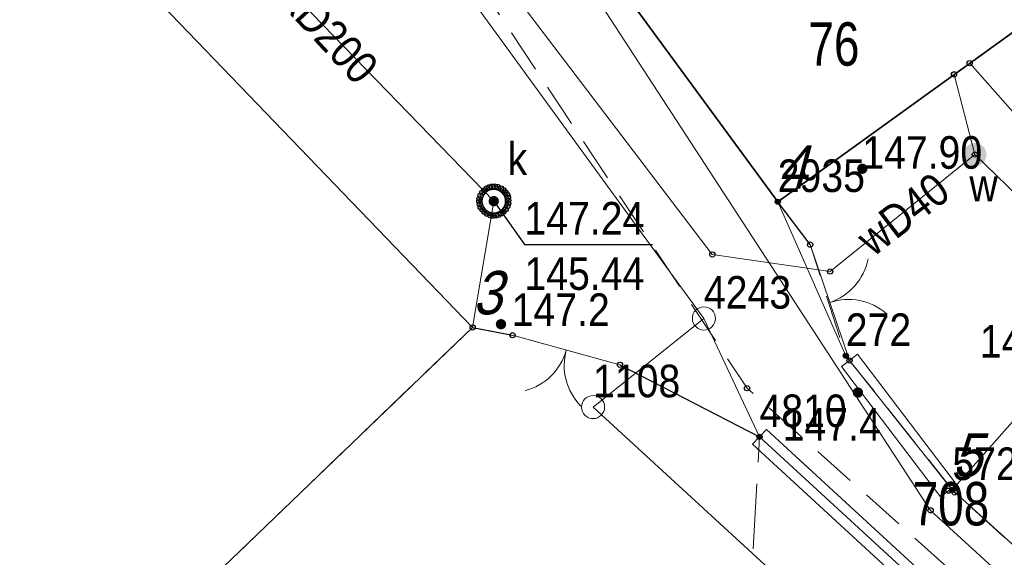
# Model space of a CAD drawing. Header units: metres. Extents: x 5548743 to 5556416, y 5707500 to 5714000.
# Tile 197 of 244: x 5554426 to 5554460, y 5710460 to 5710478. Entities that reach past the tile are written whole.
import ezdxf
from ezdxf.enums import TextEntityAlignment as Align

# ---------------------------------------------------------------- set-up
doc = ezdxf.new("R2010")
doc.units = ezdxf.units.M
for name, pattern in [('1.5_0.75', [2.25, 1.5, -0.75]), ('2.25_0.75', [3, 2.25, -0.75]), ('219-1000', [0]), ('otob_1000', [0])]:
    doc.linetypes.add(name, pattern=pattern)
doc.layers.get('0').update_dxf_attribs({"color": 2, "lineweight": 5})
doc.styles.get("Standard").update_dxf_attribs({"font": 'Working1250', "width": 0.75})
doc.linetypes.add('902-1000', pattern='A,5,0,[1,ksztalty.shx,S=1,R=0,X=0,Y=0],5', length=10)
doc.linetypes.add('otdn_1000', pattern='A,7,0,[21,ksztalty.shx,S=0.7,R=0,X=0,Y=0]', length=7)

# ---------------------------------------------------------------- blocks, each defined once
blk = doc.blocks.new('PUNKTBUD')
at = {"color": 0}
blk.add_circle((0, 0), 0.09, dxfattribs=at)
blk = doc.blocks.new('203')
at = {"linetype": 'Continuous', "lineweight": 0}
h = blk.add_hatch(color=0, dxfattribs=at)
edge = h.paths.add_edge_path()
edge.add_arc((0, 0), 0.09, 0, 360)
blk = doc.blocks.new('202')
at = {"color": 0, "linetype": 'Continuous', "lineweight": 0}
blk.add_circle((0, 0), 0.4, dxfattribs=at)
blk = doc.blocks.new('PW01')
at = {"linetype": 'Continuous', "lineweight": 13}
h = blk.add_hatch(color=0, dxfattribs=at)
edge = h.paths.add_edge_path()
edge.add_arc((0, 0), 0.18, 0, 360)
blk = doc.blocks.new('US25')
at = {"linetype": 'Continuous', "lineweight": 13}
h = blk.add_hatch(color=0, dxfattribs=at)
edge = h.paths.add_edge_path()
edge.add_arc((0, 0), 0.4, 0, 360)
blk = doc.blocks.new('OK02')
at = {"color": 0, "linetype": 'Continuous', "lineweight": 0}
for centre, start, end in [((-2, 0), 0, 60), ((2, 0), 120, 180)]:
    blk.add_arc(centre, 2, start, end, dxfattribs=at)
blk = doc.blocks.new('US22')
at = {"color": 0, "linetype": 'Continuous', "lineweight": 0}
blk.add_circle((0, 0), 0.4, dxfattribs=at)
blk = doc.blocks.new('PIKIETAW1891')
at = {"color": 0}
blk.add_circle((0, 0), 0.09, dxfattribs=at)

msp = doc.modelspace()

# ---------------------------------------------------------------- linework, layer by layer
at = {"layer": '218-kontur użytku gruntowego', "color": 3, "linetype": 'CONTINUOUS', "lineweight": 18, "flags": 128}
for points in [[(5554444.93, 5710481.42), (5554451.89, 5710471.93)], [(5554451.89, 5710471.93), (5554444.93, 5710481.42)], [(5554449.34, 5710467.9), (5554441.48, 5710478.68)], [(5554441.48, 5710478.68), (5554449.34, 5710467.9)], [(5554451.89, 5710471.93), (5554454.24, 5710466.61)], [(5554454.24, 5710466.61), (5554451.89, 5710471.93)], [(5554449.34, 5710467.9), (5554445.51, 5710464.84)], [(5554445.51, 5710464.84), (5554449.34, 5710467.9)], [(5554451.26, 5710463.81), (5554449.34, 5710467.9)], [(5554449.34, 5710467.9), (5554451.26, 5710463.81)], [(5554454.24, 5710466.61), (5554457.92, 5710461.98)], [(5554457.92, 5710461.98), (5554454.24, 5710466.61)], [(5554445.51, 5710464.84), (5554457.78, 5710453.58)], [(5554457.78, 5710453.58), (5554445.51, 5710464.84)], [(5554459.25, 5710456.46), (5554451.26, 5710463.81)], [(5554451.26, 5710463.81), (5554459.25, 5710456.46)], [(5554457.92, 5710461.98), (5554473, 5710448.34)], [(5554473, 5710448.34), (5554457.92, 5710461.98)]]:
    msp.add_lwpolyline(points, dxfattribs=at)
at = {"layer": '219-działka ewidencyjna', "color": 7, "linetype": '219-1000', "lineweight": 18, "flags": 128}
for points in [[(5554451.89, 5710471.93), (5554444.93, 5710481.42)], [(5554441.48, 5710478.68), (5554449.34, 5710467.9)], [(5554451.89, 5710471.93), (5554454.24, 5710466.61)], [(5554449.34, 5710467.9), (5554445.51, 5710464.84)], [(5554449.34, 5710467.9), (5554451.26, 5710463.81)], [(5554454.24, 5710466.61), (5554457.92, 5710461.98)], [(5554445.51, 5710464.84), (5554457.78, 5710453.58)], [(5554451.26, 5710463.81), (5554459.25, 5710456.46)], [(5554473, 5710448.34), (5554457.92, 5710461.98)]]:
    msp.add_lwpolyline(points, dxfattribs=at)
at = {"layer": '312-budynek ewidencyjny', "color": 7, "linetype": 'CONTINUOUS', "lineweight": 35, "flags": 128}
for points in [[(5554424.08, 5710485.53), (5554441.35, 5710467.59)], [(5554451.89, 5710471.93), (5554444.93, 5710481.42)], [(5554462.84, 5710479.84), (5554451.89, 5710471.93)], [(5554441.35, 5710467.59), (5554421.7, 5710448.72)], [(5554457.92, 5710461.98), (5554461.81, 5710466.37)], [(5554473, 5710448.34), (5554457.92, 5710461.98)]]:
    msp.add_lwpolyline(points, dxfattribs=at)
at = {"layer": 'brama', "color": 7, "linetype": 'otob_1000', "lineweight": 18, "flags": 128}
for points in [[(5554453.01, 5710470.45), (5554454.37, 5710466.45)], [(5554446.44, 5710466.3), (5554442.73, 5710467.32)]]:
    msp.add_lwpolyline(points, dxfattribs=at)
at = {"layer": 'chodnik', "color": 7, "linetype": '1.5_0.75', "lineweight": 18, "flags": 128}
msp.add_lwpolyline([(5554534.68, 5710444.02), (5554533.44, 5710447.83), (5554532.74, 5710450.32), (5554532.25, 5710453.02), (5554531.99, 5710455.98), (5554532.08, 5710458.09), (5554525.34, 5710462.38), (5554524.61, 5710462.94), (5554522.83, 5710461.38), (5554527.34, 5710458.21), (5554523.68, 5710452.82), (5554522.68, 5710451.26), (5554522.17, 5710451.09), (5554521.72, 5710451.23), (5554520.3, 5710452.13), (5554518.05, 5710448.36), (5554519.95, 5710447.14), (5554517.57, 5710443.57), (5554517.24, 5710443.09), (5554516.84, 5710442.79), (5554516.38, 5710442.77), (5554515.07, 5710443.57), (5554513.04, 5710440.34), (5554514.26, 5710439.58), (5554514.56, 5710439.21), (5554514.45, 5710438.79), (5554514.05, 5710438.35), (5554513.16, 5710438.21), (5554511.84, 5710438.35), (5554499.44, 5710441.37), (5554492.31, 5710443.8), (5554488.5, 5710446.13), (5554485.15, 5710442.98), (5554480.02, 5710444.15), (5554476.84, 5710445.73), (5554473, 5710448.34), (5554458, 5710461.89), (5554454.24, 5710466.61), (5554453.01, 5710470.45), (5554451.89, 5710471.93), (5554444.93, 5710481.42), (5554444.35, 5710480.94), (5554441.8, 5710479.11), (5554450.83, 5710465.49), (5554462.77, 5710454.82), (5554472.06, 5710446.49), (5554474.79, 5710444.72), (5554479.98, 5710442.38), (5554485.01, 5710441.4), (5554491.58, 5710441.36), (5554502.71, 5710438.14), (5554511.32, 5710435.72), (5554512.21, 5710435.29), (5554516.44, 5710435.55), (5554519.7, 5710437.6), (5554520.86, 5710439.17), (5554523.35, 5710439.77), (5554534.99, 5710442.97)], close=True, dxfattribs=at)
at = {"layer": 'obszar utwardzony', "color": 7, "linetype": '2.25_0.75', "lineweight": 18, "flags": 128}
msp.add_lwpolyline([(5554441.35, 5710467.59), (5554421.7, 5710448.72), (5554419.52, 5710446.48), (5554422.04, 5710443.75), (5554416.62, 5710438.02), (5554428.65, 5710429.51), (5554450.61, 5710452.32), (5554451.26, 5710463.81), (5554446.44, 5710466.3), (5554442.73, 5710467.32)], close=True, dxfattribs=at)
at = {"layer": 'ogrodzenie trwałe', "color": 7, "linetype": '902-1000', "lineweight": 25, "flags": 128}
for points in [[(5554453.01, 5710470.45), (5554451.89, 5710471.93)], [(5554441.35, 5710467.59), (5554442.73, 5710467.32)], [(5554446.44, 5710466.3), (5554451.26, 5710463.81)]]:
    msp.add_lwpolyline(points, dxfattribs=at)
at = {"layer": 'przewód kanalizacyjny', "color": 34, "linetype": 'CONTINUOUS', "lineweight": 18, "flags": 128}
for points in [[(5554424.73, 5710489.84), (5554442.08, 5710471.95), (5554441.35, 5710467.59)], [(5554458.52, 5710476.72), (5554467.83, 5710466.19)]]:
    msp.add_lwpolyline(points, dxfattribs=at)
at = {"layer": 'przewód telekomunikacyjny podziemny', "color": 30, "linetype": 'CONTINUOUS', "lineweight": 18, "flags": 128}
msp.add_lwpolyline([(5554435.86, 5710515.77), (5554434.21, 5710511.99), (5554433.65, 5710510.4), (5554433.55, 5710506.81), (5554436.41, 5710501.92), (5554440.41, 5710496.53), (5554444.01, 5710481.48), (5554457.17, 5710461.27), (5554472.38, 5710447.38), (5554480.61, 5710442.82), (5554488.24, 5710441.11), (5554491.73, 5710441.17), (5554511.98, 5710435.78), (5554517, 5710436.6), (5554521.87, 5710438.39), (5554531.76, 5710444.54)], dxfattribs=at)
at = {"layer": 'przewód wodociągowy', "color": 5, "linetype": 'CONTINUOUS', "lineweight": 18, "flags": 128}
for points in [[(5554453.7, 5710469.52), (5554449.63, 5710470.11), (5554440.67, 5710481.89), (5554434.75, 5710485.4), (5554424.43, 5710485.17)], [(5554457.98, 5710476.33), (5554458.7, 5710473.56)], [(5554453.7, 5710469.52), (5554458.7, 5710473.56)], [(5554458.7, 5710473.56), (5554460.19, 5710472.11)]]:
    msp.add_lwpolyline(points, dxfattribs=at)
at = {"layer": 'rzedna-Atr2', "color": 7, "flags": 128}
msp.add_lwpolyline([(5554442.08, 5710471.95), (5554443.14, 5710470.45), (5554447.566, 5710470.45)], dxfattribs=at)
at = {"layer": 'studnia kanalizacyjna', "color": 34, "linetype": 'CONTINUOUS', "lineweight": 18, "flags": 128}
msp.add_lwpolyline([(5554442.58, 5710471.97), (5554442.58, 5710471.87), (5554442.55, 5710471.77), (5554442.49, 5710471.67), (5554442.42, 5710471.59), (5554442.34, 5710471.53), (5554442.25, 5710471.48), (5554442.15, 5710471.46), (5554442.05, 5710471.45), (5554441.95, 5710471.47), (5554441.84, 5710471.52), (5554441.76, 5710471.58), (5554441.69, 5710471.66), (5554441.63, 5710471.74), (5554441.6, 5710471.84), (5554441.58, 5710471.94), (5554441.59, 5710472.04), (5554441.62, 5710472.14), (5554441.68, 5710472.24), (5554441.75, 5710472.32), (5554441.83, 5710472.38), (5554441.92, 5710472.43), (5554442.02, 5710472.45), (5554442.12, 5710472.46), (5554442.22, 5710472.44), (5554442.33, 5710472.39), (5554442.41, 5710472.33), (5554442.48, 5710472.25), (5554442.54, 5710472.17), (5554442.57, 5710472.07)], close=True, dxfattribs=at)
at = {"layer": 'ściana oporowa (linia)', "color": 0, "lineweight": 18}
for p, q in [((5554454.649, 5710466.662), (5554454.37, 5710466.45)), ((5554454.649, 5710466.662), (5554458.069, 5710462.162)), ((5554451.497, 5710464.068), (5554451.26, 5710463.81)), ((5554451.497, 5710464.068), (5554459.487, 5710456.718)), ((5554458.069, 5710462.162), (5554457.79, 5710461.95))]:
    msp.add_line(p, q, dxfattribs=at)
at = {"layer": 'ściana oporowa (linia)', "color": 0, "linetype": 'otdn_1000', "lineweight": 18}
for p, q in [((5554454.091, 5710466.238), (5554454.37, 5710466.45)), ((5554454.091, 5710466.238), (5554457.511, 5710461.738)), ((5554451.023, 5710463.552), (5554451.26, 5710463.81)), ((5554451.023, 5710463.552), (5554459.013, 5710456.202)), ((5554457.511, 5710461.738), (5554457.79, 5710461.95))]:
    msp.add_line(p, q, dxfattribs=at)

# ---------------------------------------------------------------- block references
at = {"layer": '202-punkt graniczny', "color": 7, "linetype": 'CONTINUOUS', "lineweight": 18}
for p in [(5554449.34, 5710467.9), (5554445.51, 5710464.84)]:
    msp.add_blockref('202', p, dxfattribs=at)
at = {"layer": '203-punkt graniczny', "color": 7, "linetype": 'CONTINUOUS', "lineweight": 18}
for p in [(5554451.89, 5710471.93), (5554454.24, 5710466.61), (5554451.26, 5710463.81), (5554457.92, 5710461.98)]:
    msp.add_blockref('203', p, dxfattribs=at)
at = {"layer": 'brama', "color": 7, "linetype": 'CONTINUOUS', "lineweight": 18}
for p, rotation in [((5554453.69, 5710468.45), 288.778), ((5554444.585, 5710466.81), 164.627)]:
    msp.add_blockref('OK02', p, dxfattribs=dict(at, rotation=rotation))
at = {"layer": 'pikieta naturalna', "color": 7, "linetype": 'CONTINUOUS', "lineweight": 13}
for p in [(5554442.33, 5710467.7), (5554454.66, 5710465.34)]:
    msp.add_blockref('PW01', p, dxfattribs=at)
at = {"layer": 'Punkt budynku', "color": 5, "linetype": 'CONTINUOUS', "lineweight": 13}
for p in [(5554451.89, 5710471.93), (5554441.35, 5710467.59), (5554457.92, 5710461.98)]:
    msp.add_blockref('PUNKTBUD', p, dxfattribs=at)
at = {"layer": 'Punkt roboczy BDOT GESUT K1', "color": 6, "linetype": 'CONTINUOUS', "lineweight": 18}
for p in [(5554458.52, 5710476.72), (5554457.98, 5710476.33), (5554458.7, 5710473.56), (5554458.7, 5710473.56), (5554458.7, 5710473.56), (5554458.7, 5710473.56), (5554441.75, 5710472.32), (5554441.83, 5710472.38), (5554441.92, 5710472.43), (5554442.02, 5710472.45), (5554442.12, 5710472.46), (5554442.22, 5710472.44), (5554442.33, 5710472.39), (5554442.41, 5710472.33), (5554441.59, 5710472.04), (5554441.62, 5710472.14), (5554441.68, 5710472.24), (5554442.48, 5710472.25), (5554442.54, 5710472.17), (5554442.57, 5710472.07), (5554441.58, 5710471.94), (5554441.6, 5710471.84), (5554441.63, 5710471.74), (5554441.69, 5710471.66), (5554442.08, 5710471.95), (5554442.08, 5710471.95), (5554442.49, 5710471.67), (5554442.55, 5710471.77), (5554442.58, 5710471.97), (5554442.58, 5710471.87), (5554451.89, 5710471.93), (5554451.89, 5710471.93), (5554441.76, 5710471.58), (5554441.84, 5710471.52), (5554441.95, 5710471.47), (5554442.05, 5710471.45), (5554442.15, 5710471.46), (5554442.25, 5710471.48), (5554442.34, 5710471.53), (5554442.42, 5710471.59), (5554453.01, 5710470.45), (5554453.01, 5710470.45), (5554453.01, 5710470.45), (5554449.63, 5710470.11), (5554453.7, 5710469.52), (5554453.7, 5710469.52), (5554441.35, 5710467.59), (5554441.35, 5710467.59), (5554441.35, 5710467.59), (5554442.33, 5710467.7), (5554442.73, 5710467.32), (5554442.73, 5710467.32), (5554442.73, 5710467.32), (5554454.24, 5710466.61), (5554446.44, 5710466.3), (5554446.44, 5710466.3), (5554446.44, 5710466.3), (5554454.37, 5710466.45), (5554454.37, 5710466.45), (5554450.83, 5710465.49), (5554454.66, 5710465.34), (5554451.26, 5710463.81), (5554451.26, 5710463.81), (5554451.26, 5710463.81), (5554457.79, 5710461.95), (5554458, 5710461.89), (5554457.17, 5710461.27)]:
    msp.add_blockref('PIKIETAW1891', p, dxfattribs=at)
at = {"layer": 'rzedna', "color": 5, "linetype": 'CONTINUOUS', "lineweight": 18}
msp.add_blockref('PW01', (5554454.81, 5710473.07), dxfattribs=at)
at = {"layer": 'rzedna', "color": 34, "linetype": 'CONTINUOUS', "lineweight": 18}
msp.add_blockref('PW01', (5554442.08, 5710471.95), dxfattribs=at)
at = {"layer": 'właz do komory lub kanału - okrągły', "color": 7, "linetype": 'CONTINUOUS', "lineweight": 18}
msp.add_blockref('US22', (5554442.08, 5710471.95), dxfattribs=at)
at = {"layer": 'zasuwa lub zawór', "color": 5, "linetype": 'CONTINUOUS', "lineweight": 18}
msp.add_blockref('US25', (5554458.7, 5710473.56), dxfattribs=at)

# ---------------------------------------------------------------- texts
at = {"layer": '202-punkt graniczny-Atr103', "color": 7, "width": 0.9}
for s, p in [('4243', (5554449.34, 5710467.9)), ('4243', (5554449.34, 5710467.9)), ('1108', (5554445.51, 5710464.84)), ('1108', (5554445.51, 5710464.84))]:
    msp.add_text(s, height=1.125, dxfattribs=at).set_placement(p, align=Align.BOTTOM_LEFT)
at = {"layer": '203-punkt graniczny-Atr103', "color": 7, "width": 0.9}
for s, p in [('2935', (5554451.89, 5710471.93)), ('2935', (5554451.89, 5710471.93)), ('272', (5554454.24, 5710466.61)), ('272', (5554454.24, 5710466.61)), ('4810', (5554451.26, 5710463.81)), ('4810', (5554451.26, 5710463.81)), ('5722', (5554457.92, 5710461.98)), ('5722', (5554457.92, 5710461.98))]:
    msp.add_text(s, height=1.125, dxfattribs=at).set_placement(p, align=Align.BOTTOM_LEFT)
at = {"layer": '211-numer działki ewidencyjnej', "color": 7, "linetype": 'CONTINUOUS', "lineweight": 18, "width": 0.79}
msp.add_text('708', height=1.5, dxfattribs=at).set_placement((5554456.55, 5710462.25), align=Align.TOP_LEFT)
at = {"layer": '312-oznaczenie budynku ewidencyjnego', "color": 7, "linetype": 'CONTINUOUS', "lineweight": 18, "width": 0.79}
msp.add_text('76', height=1.5, dxfattribs=at).set_placement((5554452.95, 5710478.13), align=Align.TOP_LEFT)
at = {"layer": 'pikieta naturalna-Atr2', "color": 7, "width": 0.9}
for s, p in [('147.2', (5554442.7, 5710467.64)), ('147.4', (5554452.06, 5710463.68))]:
    msp.add_text(s, height=1.125, dxfattribs=at).set_placement(p)
msp.add_text('147.6', height=1.125, dxfattribs=at).set_placement((5554458.87, 5710467.11), align=Align.MIDDLE_LEFT)
at = {"layer": 'przewód kanalizacyjny-Atr1', "color": 34, "width": 0.9}
msp.add_text('kD200', height=1.125, rotation=312.821, dxfattribs=at).set_placement((5554435.1, 5710479.16), align=Align.MIDDLE_LEFT)
at = {"layer": 'przewód wodociągowy-Atr1', "color": 5, "width": 0.9}
msp.add_text('wD40', height=1.125, rotation=37.546, dxfattribs=at).set_placement((5554454.84, 5710470.45), align=Align.MIDDLE_LEFT)
at = {"layer": 'Punkt budynku-Atr104', "color": 5, "oblique": 15, "width": 0.9}
for s, p in [('4', (5554451.89, 5710471.93)), ('3', (5554441.35, 5710467.59)), ('5', (5554457.92, 5710461.98))]:
    msp.add_text(s, height=1.5, dxfattribs=at).set_placement(p, align=Align.BOTTOM_LEFT)
at = {"layer": 'rzedna-Atr2', "color": 5, "width": 0.9}
msp.add_text('147.90', height=1.125, dxfattribs=at).set_placement((5554454.81, 5710473.07))
at = {"layer": 'rzedna-Atr2', "color": 34, "width": 0.9}
msp.add_text('147.24', height=1.125, dxfattribs=at).set_placement((5554443.14, 5710470.461), align=Align.BOTTOM_LEFT)
at = {"layer": 'rzedna-Atr3', "color": 34, "width": 0.9}
msp.add_text('145.44', height=1.125, dxfattribs=at).set_placement((5554443.14, 5710468.549), align=Align.BOTTOM_LEFT)
at = {"layer": 'właz do komory lub kanału - okrągły-Atr17', "color": 7, "width": 0.9}
msp.add_text('k', height=1.125, dxfattribs=at).set_placement((5554442.56, 5710472.85))
at = {"layer": 'zasuwa lub zawór-Atr17', "color": 5, "width": 0.9}
msp.add_text('w', height=1.125, dxfattribs=at).set_placement((5554458.51, 5710471.94))

doc.saveas('drawing.dxf')
